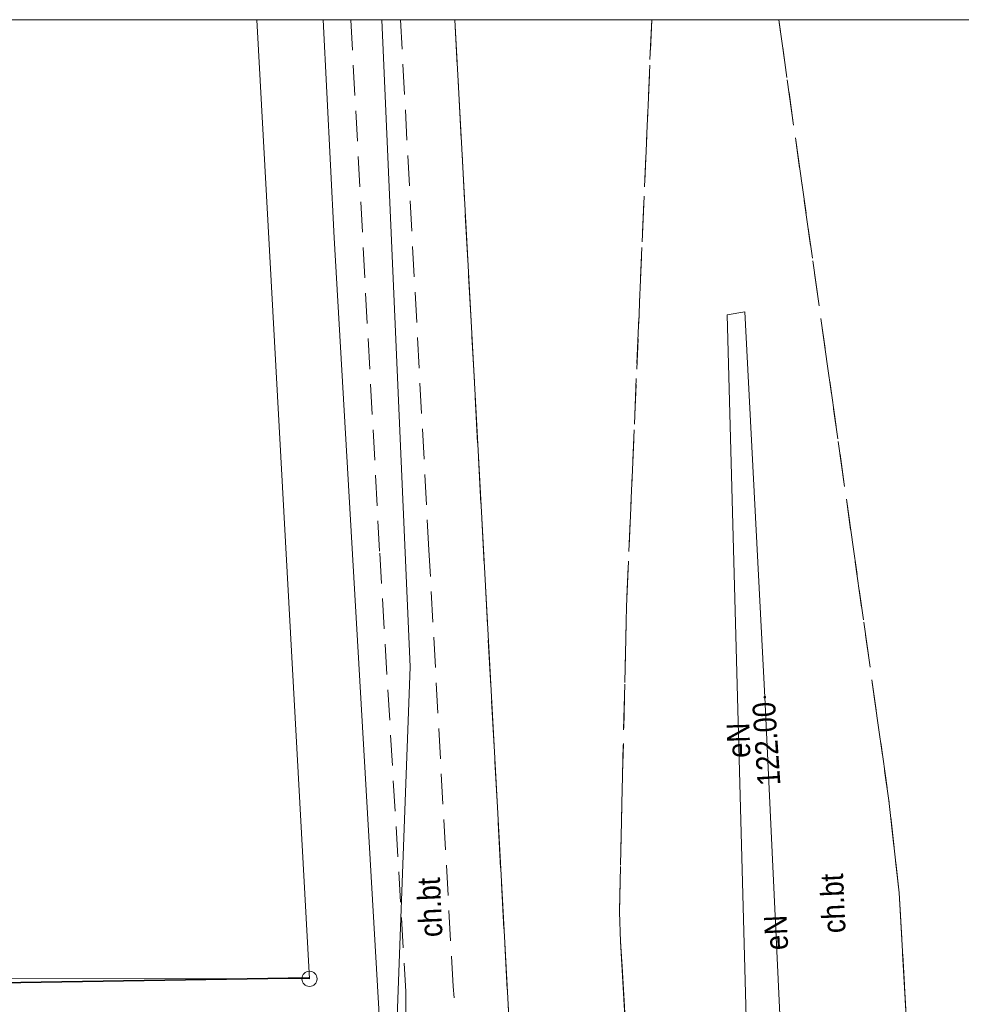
# Model space of a CAD drawing. Header units: metres. Extents: x 0 to 6446955, y 0 to 5658558.
# Tile 51 of 188: x 6441847 to 6441877, y 5654040 to 5654072. Entities that reach past the tile are written whole.
import ezdxf
from ezdxf.enums import TextEntityAlignment as Align

# ---------------------------------------------------------------- set-up
doc = ezdxf.new("R2010")
doc.units = ezdxf.units.M
doc.header["$MEASUREMENT"] = 0
for name, pattern in [('1.0_0.5', [1.5, 1, -0.5]), ('1.5_0.5', [2, 1.5, -0.5]), ('219-500', [0]), ('PRZER2-1', [3, 2, -1])]:
    doc.linetypes.add(name, pattern=pattern)
doc.layers.get('0').update_dxf_attribs({"color": 2, "linetype": 'CONTINUOUS', "lineweight": 5})
doc.layers.add('1ramki', color=7, linetype='PRZER2-1', lineweight=18)
for name, color, linetype in [('202-punkt graniczny', 7, 'CONTINUOUS'), ('218-kontur użytku gruntowego', 7, 'CONTINUOUS'), ('219-działka ewidencyjna', 7, 'CONTINUOUS'), ('chodnik', 7, 'CONTINUOUS'), ('chodnik-Atr17', 7, 'CONTINUOUS'), ('jezdnia', 7, 'CONTINUOUS'), ('krawężnik', 7, 'CONTINUOUS'), ('ogrodzenie trwałe', 7, 'CONTINUOUS'), ('przewód elektroenergetyczny podziemny', 7, 'CONTINUOUS'), ('przewód elektroenergetyczny podziemny-Atr1', 7, 'CONTINUOUS'), ('przewód gazowy', 7, 'CONTINUOUS'), ('rzedna', 7, 'CONTINUOUS'), ('rzedna-Atr2', 7, 'CONTINUOUS')]:
    doc.layers.add(name, color=color, linetype=linetype)
doc.styles.add('MapaZas', font='geodezja.shx', dxfattribs={"width": 0.9})
doc.linetypes.add('902-500', pattern='A,3.75,0,[1,ksztalty.shx,S=0.5,R=0,X=0,Y=0],3.75', length=7.5)

# ---------------------------------------------------------------- blocks, each defined once
blk = doc.blocks.new('202')
at = {"color": 0, "linetype": 'Continuous', "lineweight": 0}
blk.add_circle((0, 0), 0.25, dxfattribs=at)
blk = doc.blocks.new('PW01')
at = {"linetype": 'Continuous', "lineweight": 13}
h = blk.add_hatch(color=0, dxfattribs=at)
edge = h.paths.add_edge_path()
edge.add_arc((0, 0), 0.045, 0, 360)

msp = doc.modelspace()

# ---------------------------------------------------------------- linework, layer by layer
at = {"layer": '1ramki', "color": 0, "linetype": 'Continuous', "lineweight": 18, "flags": 128}
msp.add_lwpolyline([(6441510.604, 5654071.913), (6441940.534, 5654071.913), (6441940.63, 5653931.905), (6441510.701, 5653931.905)], close=True, dxfattribs=at)
msp.add_lwpolyline([(6441510.604, 5654071.913), (6441940.534, 5654071.913), (6441940.63, 5653931.905), (6441510.701, 5653931.905)], close=True, dxfattribs=at)
at = {"layer": '218-kontur użytku gruntowego', "color": 0, "linetype": 'Continuous', "lineweight": 13}
for points in [[(6441856.047, 5654040.383), (6441854.322, 5654071.913)], [(6441854.322, 5654071.913), (6441856.047, 5654040.383)]]:
    msp.add_lwpolyline(points, dxfattribs=at)
at = {"layer": '218-kontur użytku gruntowego', "color": 0, "linetype": 'Continuous', "lineweight": 13, "flags": 128}
for points in [[(6441836.009, 5654040.399), (6441856.047, 5654040.383)], [(6441856.047, 5654040.383), (6441836.009, 5654040.399)]]:
    msp.add_lwpolyline(points, dxfattribs=at)
at = {"layer": '219-działka ewidencyjna', "color": 0, "linetype": '219-500', "lineweight": 13}
msp.add_lwpolyline([(6441854.322, 5654071.913), (6441856.047, 5654040.383)], dxfattribs=at)
at = {"layer": '219-działka ewidencyjna', "color": 0, "linetype": '219-500', "lineweight": 13, "flags": 128}
msp.add_lwpolyline([(6441856.047, 5654040.383), (6441836.009, 5654040.399)], dxfattribs=at)
at = {"layer": 'chodnik', "color": 0, "linetype": '1.0_0.5', "lineweight": 13}
for points in [[(6441857.405, 5654071.913), (6441858.354, 5654054.379), (6441859.215, 5654039.963), (6441859.214, 5654038.392), (6441858.864, 5654031.865), (6441857.48, 5654030.042), (6441853.546, 5654026.959), (6441848.952, 5654021.661), (6441846.83, 5654018.262), (6441846.227, 5654017.471), (6441844.666, 5654013.559), (6441845.044, 5654012.684)], [(6441848.327, 5654012.538), (6441849.991, 5654017.361), (6441854.168, 5654023.108), (6441858.747, 5654026.969), (6441862.36, 5654029.004), (6441862.724, 5654030.704), (6441862.655, 5654032.91), (6441861.473, 5654032.27), (6441860.932, 5654038.27), (6441860.765, 5654040.131), (6441859.971, 5654054.471), (6441859.038, 5654071.913)], [(6441867.291, 5654071.913), (6441866.465, 5654052.62), (6441866.228, 5654042.573), (6441866.27, 5654041.612), (6441866.742, 5654033.479), (6441875.933, 5654034.188), (6441875.422, 5654043.211), (6441875.083, 5654046.247), (6441871.466, 5654071.913)]]:
    msp.add_lwpolyline(points, dxfattribs=at)
at = {"layer": 'jezdnia', "color": 0, "linetype": '1.5_0.5', "lineweight": 13}
for points in [[(6441860.818, 5654071.913), (6441860.951, 5654069.491), (6441862.745, 5654036.311), (6441862.655, 5654032.91), (6441862.724, 5654030.704), (6441862.36, 5654029.004), (6441867.2, 5654029.507), (6441866.874, 5654030.47), (6441866.742, 5654033.479), (6441866.27, 5654041.612), (6441866.228, 5654042.573), (6441866.465, 5654052.62), (6441867.291, 5654071.913)], [(6441871.466, 5654071.913), (6441875.083, 5654046.247), (6441875.422, 5654043.211), (6441875.933, 5654034.188), (6441876.197, 5654030.286), (6441880.987, 5654030.497), (6441880.285, 5654032.441), (6441880.227, 5654034.406), (6441880.098, 5654035.568), (6441879.905, 5654039.473), (6441878.141, 5654071.913)]]:
    msp.add_lwpolyline(points, dxfattribs=at)
at = {"layer": 'krawężnik', "color": 0, "linetype": 'Continuous', "lineweight": 13}
msp.add_lwpolyline([(6441860.818, 5654071.913), (6441860.951, 5654069.491), (6441862.745, 5654036.311), (6441862.655, 5654032.91)], dxfattribs=at)
at = {"layer": 'krawężnik', "color": 0, "linetype": 'Continuous', "lineweight": 13, "flags": 128}
for points in [[(6441870.968, 5654027.847), (6441872.054, 5654028.1), (6441874.781, 5654028.043), (6441875.609, 5654028.221), (6441876.202, 5654029.047), (6441876.197, 5654030.286), (6441875.933, 5654034.188), (6441875.422, 5654043.211), (6441875.083, 5654046.247)], [(6441866.874, 5654030.47), (6441866.742, 5654033.479), (6441866.27, 5654041.612), (6441866.228, 5654042.573)]]:
    msp.add_lwpolyline(points, dxfattribs=at)
at = {"layer": 'ogrodzenie trwałe', "color": 0, "linetype": '902-500', "lineweight": 35, "flags": 128}
msp.add_lwpolyline([(6441837.192, 5654020.456), (6441835.725, 5654040.089), (6441856.025, 5654040.417)], dxfattribs=at)
at = {"layer": 'przewód elektroenergetyczny podziemny', "color": 0, "linetype": 'Continuous', "lineweight": 13}
msp.add_lwpolyline([(6441858.091, 5654032.234), (6441858.344, 5654039.012), (6441856.857, 5654064.738), (6441856.501, 5654071.913)], dxfattribs=at)
at = {"layer": 'przewód elektroenergetyczny podziemny', "color": 0, "linetype": 'Continuous', "lineweight": 13, "flags": 128}
for points in [[(6441870.735, 5654029.267), (6441870.524, 5654034.233), (6441869.766, 5654062.207), (6441870.356, 5654062.304)], [(6441871.965, 5654029.469), (6441871.006, 5654049.642), (6441870.356, 5654062.304)]]:
    msp.add_lwpolyline(points, dxfattribs=at)
at = {"layer": 'przewód gazowy', "color": 0, "linetype": 'Continuous', "lineweight": 13}
msp.add_lwpolyline([(6441858.424, 5654071.913), (6441859.354, 5654050.643), (6441858.776, 5654034.997), (6441845.83, 5654021.672), (6441846.343, 5654012.769), (6441847.128, 5653998.641), (6441847.295, 5653995.803), (6441847.362, 5653994.617)], dxfattribs=at)

# ---------------------------------------------------------------- block references
at = {"layer": '202-punkt graniczny', "color": 0, "linetype": 'Continuous', "lineweight": 13, "rotation": 47.52228373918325}
msp.add_blockref('202', (6441856.047, 5654040.383), dxfattribs=at)
at = {"layer": 'rzedna', "color": 0, "linetype": 'Continuous', "lineweight": 13, "rotation": 47.52228373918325}
msp.add_blockref('PW01', (6441871.006, 5654049.642), dxfattribs=at)

# ---------------------------------------------------------------- texts
at = {"layer": 'chodnik-Atr17', "color": 0, "lineweight": 13, "style": 'MapaZas', "width": 0.9}
for rotation, p in [(92.6093, (6441860, 5654042.73)), (92.5553, (6441873.244, 5654042.86))]:
    msp.add_text('ch.bt', height=0.75, rotation=rotation, dxfattribs=at).set_placement(p, align=Align.MIDDLE_CENTER)
at = {"layer": 'przewód elektroenergetyczny podziemny-Atr1', "color": 0, "lineweight": 13, "style": 'MapaZas', "width": 0.9}
for rotation, p in [(91.5523, (6441870.141, 5654048.223)), (92.7223, (6441871.375, 5654041.901))]:
    msp.add_text('eN', height=0.75, rotation=rotation, dxfattribs=at).set_placement(p, align=Align.MIDDLE_CENTER)
at = {"layer": 'rzedna-Atr2', "color": 0, "lineweight": 13, "style": 'MapaZas', "width": 0.9}
msp.add_text('122.00', height=0.75, rotation=93.7463, dxfattribs=at).set_placement((6441871.522, 5654046.755))

doc.saveas('drawing.dxf')
